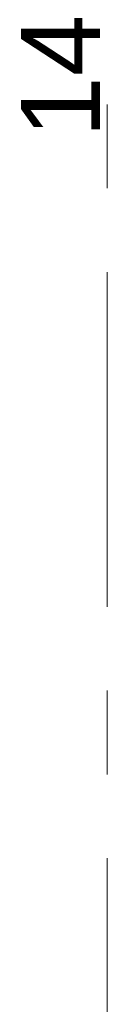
# Model space of a CAD drawing. Header units: centimetres. Extents: x -1743 to 21705, y -8842 to 3590.
# Tile 24 of 44: x -1274 to -1242, y 2907 to 3280. Entities that reach past the tile are written whole.
import ezdxf

# ---------------------------------------------------------------- set-up
doc = ezdxf.new("R2010")
doc.units = ezdxf.units.CM
doc.linetypes.add('Oś', pattern=[222.25, 127, -31.75, 31.75, -31.75])
doc.layers.add('S-GRID', color=1, linetype='Continuous', lineweight=13)
doc.layers.add('S-GRID-IDEN', color=1, linetype='Continuous', lineweight=13)
doc.styles.add('Arial_1', font='arial.ttf', dxfattribs={"height": 30})

# ---------------------------------------------------------------- blocks, each defined once
blk = doc.blocks.new('Pawilon A_rvt-1-6_piętro IV __13_80 m_ - stan istniejący')
at = {"layer": 'S-GRID', "linetype": 'Oś'}
blk.add_line((-1241.62, 2168.65), (-1241.62, 3259.26), dxfattribs=at)
at = {"layer": 'S-GRID-IDEN', "insert": (-1259.25, 3258.9), "char_height": 30, "width": 48.3, "attachment_point": 5, "rotation": 90, "line_spacing_factor": 0.936439, "style": 'Arial_1'}
blk.add_mtext('\\pxqc,t4.23333,8.46667,12.7,16.93333,21.16667,25.4,29.63333,33.86667,38.1,42.33333,46.56667,50.8,55.03333,59.26667,63.5,67.73333,71.96667,76.2,80.43333,84.66667,88.9,93.13333,97.36667,101.6,105.83333,110.06667,114.3,118.53333,122.76667,127,131.23333,135.46667;{14}', dxfattribs=at)

msp = doc.modelspace()

# ---------------------------------------------------------------- block references
at = {"lineweight": 5}
msp.add_blockref('Pawilon A_rvt-1-6_piętro IV __13_80 m_ - stan istniejący', (0, 0), dxfattribs=at)

doc.saveas('drawing.dxf')
